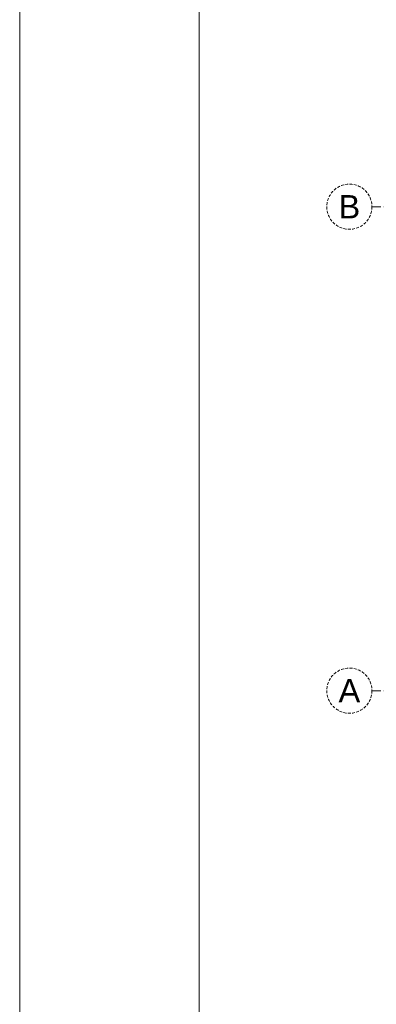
# Model space of a CAD drawing. Header units: millimetres. Extents: x -9409 to -3369, y -15007 to -6597.
# Tile 3 of 132: x -9409 to -9011, y -13337 to -12239. Entities that reach past the tile are written whole.
import ezdxf
from ezdxf.enums import TextEntityAlignment as Align

# ---------------------------------------------------------------- set-up
doc = ezdxf.new("R2010")
doc.units = ezdxf.units.MM
doc.linetypes.add('CACHE2', pattern=[4.7625, 3.175, -1.5875])
doc.linetypes.add('CENTER2', pattern=[28.575, 19.05, -3.175, 3.175, -3.175])
for name, color, linetype, lineweight in [('SQ_ISTN.Ściany', 140, 'Continuous', 35), ('SQ_Opisy', 7, 'Continuous', 18), ('SQ_Osie', 220, 'CENTER2', 9)]:
    doc.layers.add(name, color=color, linetype=linetype, lineweight=lineweight)
doc.styles.get("Standard").update_dxf_attribs({"font": 'arial.ttf'})

# ---------------------------------------------------------------- blocks, each defined once
blk = doc.blocks.new('osie bud A')
at = {"layer": 'SQ_Osie'}
for p, q in [((22587.9, 19136.4), (25598.2, 19136.4)), ((22587.9, 18596.4), (25598.2, 18596.4))]:
    blk.add_line(p, q, dxfattribs=at)
at = {"layer": 'SQ_Osie', "linetype": 'ByBlock'}
for centre in [(25623.4, 19136.4), (25623.4, 18596.4)]:
    blk.add_circle(centre, 25.2, dxfattribs=at)
at = {"layer": 'SQ_Osie'}
for s, p in [('A', (25623.4, 19136.4)), ('B', (25623.4, 18596.4))]:
    blk.add_text(s, height=26, rotation=180, dxfattribs=at).set_placement(p, align=Align.MIDDLE_CENTER)
blk = doc.blocks.new('stan projektowany')
at = {"layer": 'SQ_Osie', "linetype": 'CACHE2', "ltscale": 5, "rotation": 180}
blk.add_blockref('osie bud A', (6117.1, 25457.6), dxfattribs=at)

msp = doc.modelspace()

# ---------------------------------------------------------------- linework, layer by layer
at = {"layer": 'SQ_Opisy', "color": 7, "lineweight": 9, "true_color": 0xf7f7f7}
msp.add_lwpolyline([(-9408.9, -15007.5), (-3368.9, -15007.5), (-3368.9, -6597.5), (-9408.9, -6597.5)], close=True, dxfattribs=at)
at = {"layer": 'SQ_Opisy', "lineweight": 9}
msp.add_lwpolyline([(-9208.9, -14957.5), (-3418.9, -14957.5), (-3418.9, -6647.5), (-9208.9, -6647.5)], close=True, dxfattribs=at)

# ---------------------------------------------------------------- block references
at = {"layer": 'SQ_ISTN.Ściany'}
msp.add_blockref('stan projektowany', (10465, -19308.6), dxfattribs=at)

doc.saveas('drawing.dxf')
